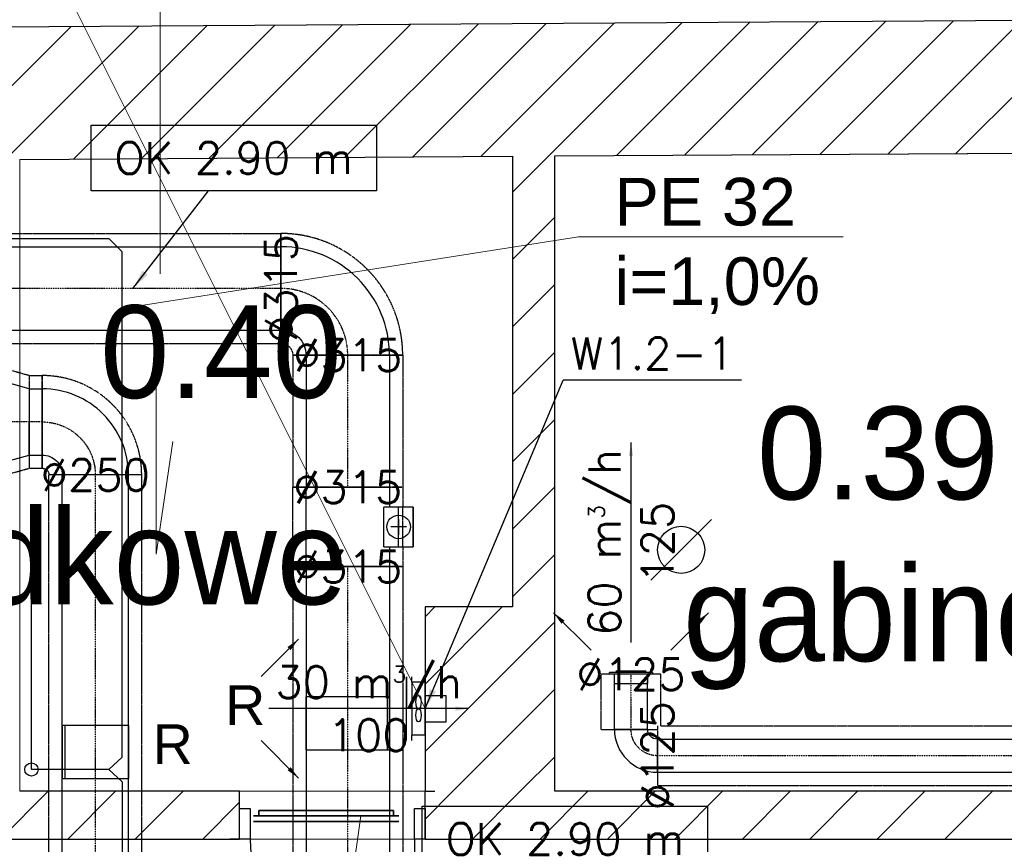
# Model space of a CAD drawing. Header units: millimetres. Extents: x -40063 to 512011, y 350190 to 687060.
# Tile 159 of 256: x 148732 to 152448, y 613648 to 616760. Entities that reach past the tile are written whole.
import ezdxf

# ---------------------------------------------------------------- set-up
doc = ezdxf.new("R2010")
doc.units = ezdxf.units.MM
doc.linetypes.add('DASHDOT', pattern=[1, 0.5, -0.25, 0, -0.25])
doc.linetypes.add('DASHED', pattern=[0.75, 0.5, -0.25])
doc.layers.get('0').update_dxf_attribs({"color": 8})
for name, color, linetype, lineweight in [('_IS_WM_OPIS', 7, 'Continuous', 9), ('FLUID-BILANSE', 150, 'Continuous', 18), ('FLUID-KK', 3, 'Continuous', 35), ('J_skropliny', 24, 'Continuous', 30)]:
    doc.layers.add(name, color=color, linetype=linetype, lineweight=lineweight)
for name, color, linetype in [('Elementy Modelu - Strefy', 8, 'Continuous'), ('FLUID-N1', 7, 'Continuous'), ('FLUID-N1-120-ARRGR', 7, 'Continuous'), ('FLUID-N1-120-DIM', 7, 'Continuous'), ('FLUID-N1-120-INF', 7, 'Continuous'), ('FLUID-N1-INS', 7, 'Continuous'), ('FLUID-N1-SYM', 7, 'Continuous'), ('FLUID-W1', 7, 'Continuous'), ('FLUID-W1-120-DIM', 7, 'Continuous'), ('FLUID-W1-INS', 7, 'Continuous'), ('FLUID-W1-SYM', 7, 'Continuous'), ('FLUID-W1.2', 7, 'Continuous'), ('FLUID-W1.2-120-ARRGR', 7, 'Continuous'), ('FLUID-W1.2-120-NUM', 7, 'Continuous'), ('IS_opisy', 7, 'Continuous'), ('IS_urządzenia', 7, 'Continuous'), ('J_opis pomieszczeń', 8, 'Continuous'), ('Konstrukcja - Ściany zew', 8, 'Continuous'), ('X_ref', 8, 'Continuous')]:
    doc.layers.add(name, color=color, linetype=linetype)
doc.styles.add('ARIAL', font='Arial', dxfattribs={"height": 1})
doc.styles.add('FDBES', font='simplex.shx')
doc.styles.add('GENERATED_STYLE_2', font='txt')
doc.styles.get("Standard").update_dxf_attribs({"font": 'arial.ttf'})
doc.dimstyles.new('FDBES', dxfattribs={"dimscale": 50, "dimtxt": 4, "dimasz": 2.5, "dimexe": 0.8, "dimexo": 2, "dimgap": 1, "dimtad": 1, "dimdsep": 46, "dimtxsty": 'FDBES', "dimcen": 2.5, "dimclrd": 4, "dimclre": 5, "dimadec": 0, "dimazin": 0, "dimtfac": 1, "dimtmove": 0, "dimatfit": 3, "dimfxl": 1, "dimarcsym": 0})

# ---------------------------------------------------------------- blocks, each defined once
blk = doc.blocks.new('*U3010')
at = {"color": 0, "linetype": 'ByBlock', "lineweight": -2}
for p, q in [((270, 0, 20), (-270, 0, 20)), ((250, 0), (-250, 0)), ((250, 0, -20), (-250, 0, -20)), ((250, 0, -20), (250, 0)), ((270, 0), (250, 0)), ((-250, 0), (-270, 0)), ((-250, 0, -20), (-250, 0))]:
    blk.add_line(p, q, dxfattribs=at)
at = {"linetype": 'Continuous', "lineweight": -3}
for p, q in [((270, 0, 20), (-270, 0, 20)), ((-270, 0, 20), (270, 0, 20))]:
    blk.add_line(p, q, dxfattribs=at)
blk = doc.blocks.new('A$C641D9A09')
at = {"layer": 'IS_urządzenia', "color": 7}
blk.add_line((0, 0), (228.9, 228.9), dxfattribs=at)
blk.add_circle((114.4, 114.4), 88.9, dxfattribs=at)
blk = doc.blocks.new('A$C652FA4B4')
blk.add_blockref('A$C641D9A09', (0, 0))
blk = doc.blocks.new('*U14682')
at = {"color": 1, "linetype": 'Continuous', "lineweight": -2}
for p, q in [((-1046, 125), (-1046, 0)), ((1046, 0), (1046, 125)), ((-1046, 0), (-1046, -125)), ((1046, -125), (1046, 0))]:
    blk.add_line(p, q, dxfattribs=at)
at = {"color": 0, "linetype": 'ByBlock', "lineweight": -2}
for p, q in [((1046, 125), (-1046, 125)), ((1046, -125), (-1046, -125))]:
    blk.add_line(p, q, dxfattribs=at)
at = {"layer": 'FLUID-W1-INS', "color": 1, "linetype": 'DASHED', "lineweight": -3}
for p, q in [((-1046, 175), (-1046, 125)), ((1046, 175), (-1046, 175)), ((1046, 125), (1046, 175)), ((-1046, -125), (-1046, -175)), ((1046, -175), (1046, -125)), ((1046, -175), (-1046, -175))]:
    blk.add_line(p, q, dxfattribs=at)
at = {"layer": 'FLUID-W1-SYM', "color": 1, "linetype": 'DASHDOT', "lineweight": -3}
for p, q in [((-1046, 0), (1046, 0)), ((-1046, 0), (-1046, 0)), ((1046, 0), (1046, 0))]:
    blk.add_line(p, q, dxfattribs=at)
blk = doc.blocks.new('*U14565')
at = {"color": 1, "linetype": 'Continuous', "lineweight": -2}
for p, q in [((162.5, 162.5), (162.5, 160.1)), ((162.5, -85.1), (162.5, -87.5))]:
    blk.add_line(p, q, dxfattribs=at)
at = {"color": 0, "linetype": 'ByBlock', "lineweight": -2}
blk.add_ellipse((162.5, -162.5), major_axis=(0, 325), ratio=1, start_param=0, end_param=1.570797, dxfattribs=at)
at = {"color": 0, "linetype": 'ByBlock', "lineweight": -2, "extrusion": (0, 0, -1)}
blk.add_ellipse((162.5, -162.5), major_axis=(-75, 0), ratio=1, start_param=0, end_param=1.570799, dxfattribs=at)
at = {"layer": 'FLUID-W1-INS', "color": 1, "linetype": 'DASHED', "lineweight": -3}
for p, q in [((162.5, 212.5), (162.5, 162.5)), ((162.5, 160.1), (162.5, -85.1)), ((162.5, -87.5), (162.5, -137.5)), ((-212.5, -162.5), (137.5, -162.5))]:
    blk.add_line(p, q, dxfattribs=at)
blk.add_ellipse((162.5, -162.5), major_axis=(0, 375), ratio=1, start_param=0, end_param=1.570797, dxfattribs=at)
at = {"layer": 'FLUID-W1-INS', "color": 1, "linetype": 'DASHED', "lineweight": -3, "extrusion": (0, 0, -1)}
blk.add_ellipse((162.5, -162.5), major_axis=(-25, 0), ratio=1, start_param=0, end_param=1.570806, dxfattribs=at)
at = {"layer": 'FLUID-W1-SYM', "color": 1, "linetype": 'DASHDOT', "lineweight": -3, "extrusion": (0, 0, -1)}
blk.add_ellipse((162.5, -162.5), major_axis=(-200, 0), ratio=1, start_param=0, end_param=1.570796, dxfattribs=at)
blk = doc.blocks.new('*U14681')
at = {"color": 1, "linetype": 'Continuous', "lineweight": -2}
for p, q in [((-25, 0), (-25, 125)), ((25, 125), (25, 0)), ((-25, -125), (-25, 0)), ((25, 0), (25, -125))]:
    blk.add_line(p, q, dxfattribs=at)
at = {"color": 0, "linetype": 'ByBlock', "lineweight": -2}
for p, q in [((25, 125), (-25, 125)), ((25, -125), (-25, -125))]:
    blk.add_line(p, q, dxfattribs=at)
at = {"layer": 'FLUID-W1-INS', "color": 1, "linetype": 'DASHED', "lineweight": -3}
for p, q in [((-25, 125), (-25, 175)), ((25, 175), (-25, 175)), ((25, 175), (25, 125)), ((-25, -175), (-25, -125)), ((25, -125), (25, -175)), ((25, -175), (-25, -175))]:
    blk.add_line(p, q, dxfattribs=at)
at = {"layer": 'FLUID-W1-SYM', "color": 1, "linetype": 'DASHDOT', "lineweight": -3}
blk.add_line((-25, 0), (25, 0), dxfattribs=at)
blk = doc.blocks.new('*U14638')
at = {"color": 5, "linetype": 'Continuous', "lineweight": -2}
for p, q in [((-559, 0), (-559, 157.5)), ((559, 157.5), (559, 0)), ((-559, -157.5), (-559, 0)), ((559, 0), (559, -157.5))]:
    blk.add_line(p, q, dxfattribs=at)
at = {"color": 0, "linetype": 'ByBlock', "lineweight": -2}
for p, q in [((559, 157.5), (-559, 157.5)), ((559, -157.5), (-559, -157.5))]:
    blk.add_line(p, q, dxfattribs=at)
at = {"layer": 'FLUID-N1-INS', "color": 5, "linetype": 'DASHED', "lineweight": -3}
for p, q in [((-559, 157.5), (-559, 207.5)), ((559, 207.5), (-559, 207.5)), ((559, 207.5), (559, 157.5)), ((-559, -207.5), (-559, -157.5)), ((559, -157.5), (559, -207.5)), ((559, -207.5), (-559, -207.5))]:
    blk.add_line(p, q, dxfattribs=at)
at = {"layer": 'FLUID-N1-SYM', "color": 5, "linetype": 'DASHDOT', "lineweight": -3}
blk.add_line((-559, 0), (559, 0), dxfattribs=at)
blk = doc.blocks.new('*U14679')
at = {"color": 0, "linetype": 'ByBlock', "lineweight": -2, "extrusion": (1.22465e-16, 1.15645e-23, -1)}
blk.add_ellipse((204.75, -204.75), major_axis=(-409.5, 0), ratio=1, start_param=0, end_param=1.5707967, dxfattribs=at)
at = {"color": 0, "linetype": 'ByBlock', "lineweight": -2}
blk.add_ellipse((204.75, -204.75), major_axis=(0, 94.5), ratio=1, start_param=0, end_param=1.5707979, dxfattribs=at)
at = {"layer": 'FLUID-N1-INS', "color": 5, "linetype": 'DASHED', "lineweight": -3}
for p, q in [((204.75, -160.25), (204.75, 254.75)), ((160.25, -204.75), (-254.75, -204.75))]:
    blk.add_line(p, q, dxfattribs=at)
at = {"layer": 'FLUID-N1-INS', "color": 5, "linetype": 'DASHED', "lineweight": -3, "extrusion": (1.22465e-16, 1.03061e-23, -1)}
blk.add_ellipse((204.75, -204.75), major_axis=(-459.5, 0), ratio=1, start_param=0, end_param=1.5707966, dxfattribs=at)
at = {"layer": 'FLUID-N1-INS', "color": 5, "linetype": 'DASHED', "lineweight": -3}
blk.add_ellipse((204.75, -204.75), major_axis=(0, 44.5), ratio=1, start_param=0, end_param=1.5707996, dxfattribs=at)
at = {"layer": 'FLUID-N1-SYM', "color": 5, "linetype": 'DASHDOT', "lineweight": -3, "extrusion": (1.22465e-16, 0, -1)}
blk.add_ellipse((204.75, -204.75), major_axis=(-252, 0), ratio=1, start_param=0, end_param=1.5690563, dxfattribs=at)
at = {"layer": 'FLUID-N1-SYM', "color": 5, "linetype": 'DASHDOT', "lineweight": -3, "extrusion": (3.70794e-22, -2.13094e-19, -1)}
blk.add_ellipse((204.75, -204.75), major_axis=(-0.44, 252), ratio=1, start_param=0, end_param=0.00174, dxfattribs=at)
blk = doc.blocks.new('*U14577')
at = {"color": 5, "linetype": 'Continuous', "lineweight": -2}
for p, q in [((-249, 157.5), (-249, 0)), ((249, 0), (249, 157.5)), ((-249, 0), (-249, -157.5)), ((249, -157.5), (249, 0))]:
    blk.add_line(p, q, dxfattribs=at)
at = {"color": 0, "linetype": 'ByBlock', "lineweight": -2}
for p, q in [((249, 157.5), (-249, 157.5)), ((249, -157.5), (-249, -157.5))]:
    blk.add_line(p, q, dxfattribs=at)
at = {"layer": 'FLUID-N1-INS', "color": 5, "linetype": 'DASHED', "lineweight": -3}
for p, q in [((-249, 207.5), (-249, 157.5)), ((249, 207.5), (-249, 207.5)), ((249, 157.5), (249, 207.5)), ((-249, -157.5), (-249, -207.5)), ((249, -207.5), (249, -157.5)), ((249, -207.5), (-249, -207.5))]:
    blk.add_line(p, q, dxfattribs=at)
at = {"layer": 'FLUID-N1-SYM', "color": 5, "linetype": 'DASHDOT', "lineweight": -3}
blk.add_line((-249, 0), (249, 0), dxfattribs=at)
blk = doc.blocks.new('*U14601')
at = {"color": 0, "linetype": 'ByBlock', "lineweight": -2}
for p, q in [((-75, 247.5), (-75, 136.3)), ((-75, 247.5), (-75, 247.5)), ((75, 247.5), (-75, 247.5)), ((-75, 247.5), (75, 247.5)), ((75, 247.5), (75, 247.5)), ((75, 145.4), (75, 247.5)), ((-150, 157.5), (-75, 157.5)), ((75, 157.5), (150, 157.5)), ((75, 136.3), (-75, 136.3)), ((75, 136.3), (75, 145.4)), ((150, -157.5), (-150, -157.5))]:
    blk.add_line(p, q, dxfattribs=at)
at = {"color": 5, "linetype": 'Continuous', "lineweight": -3}
for p, q in [((-29.7, 191.9), (29.7, 191.9)), ((0, 221.5), (0, 162.2))]:
    blk.add_line(p, q, dxfattribs=at)
at = {"color": 5, "linetype": 'Continuous', "lineweight": -2}
for p, q in [((-150, 157.2), (-150, 0)), ((150, 0), (150, 157.2)), ((-150, 0), (-150, -157.2)), ((150, -157.2), (150, 0))]:
    blk.add_line(p, q, dxfattribs=at)
at = {"color": 5, "linetype": 'Continuous', "lineweight": -3}
blk.add_ellipse((0, 191.9), major_axis=(0, 44.5), ratio=1, dxfattribs=at)
at = {"layer": 'FLUID-N1-INS', "color": 5, "linetype": 'DASHED', "lineweight": -3}
for p, q in [((-150, 207.5), (-150, 157.2)), ((-150, 207.5), (-75, 207.5)), ((75, 207.5), (-75, 207.5)), ((-75, 207.5), (-75, 191.9)), ((75, 191.9), (-75, 191.9)), ((75, 207.5), (150, 207.5)), ((75, 191.9), (75, 207.5)), ((150, 157.2), (150, 207.5)), ((-150, -157.2), (-150, -207.5)), ((150, -207.5), (150, -157.2)), ((150, -207.5), (-150, -207.5))]:
    blk.add_line(p, q, dxfattribs=at)
blk = doc.blocks.new('*U14561')
at = {"color": 5, "linetype": 'Continuous', "lineweight": -2}
for p, q in [((-591, 157.5), (-591, 0)), ((591, 0), (591, 157.5)), ((-591, 0), (-591, -157.5)), ((591, -157.5), (591, 0))]:
    blk.add_line(p, q, dxfattribs=at)
at = {"color": 0, "linetype": 'ByBlock', "lineweight": -2}
for p, q in [((591, 157.5), (-591, 157.5)), ((591, -157.5), (-591, -157.5))]:
    blk.add_line(p, q, dxfattribs=at)
at = {"layer": 'FLUID-N1-INS', "color": 5, "linetype": 'DASHED', "lineweight": -3}
for p, q in [((-591, 207.5), (-591, 157.5)), ((591, 207.5), (-591, 207.5)), ((591, 157.5), (591, 207.5)), ((-591, -157.5), (-591, -207.5)), ((591, -207.5), (591, -157.5)), ((591, -207.5), (-591, -207.5))]:
    blk.add_line(p, q, dxfattribs=at)
at = {"layer": 'FLUID-N1-SYM', "color": 5, "linetype": 'DASHDOT', "lineweight": -3}
blk.add_line((-591, 0), (591, 0), dxfattribs=at)
blk = doc.blocks.new('*U14673')
at = {"color": 0, "linetype": 'ByBlock', "lineweight": -2}
for p, q in [((-58.5, 125), (58.5, 157.5)), ((58.5, -157.5), (-58.5, -125))]:
    blk.add_line(p, q, dxfattribs=at)
at = {"color": 1, "linetype": 'Continuous', "lineweight": -2}
for p, q in [((58.5, 157.5), (58.5, 0)), ((58.5, 0), (58.5, -157.5))]:
    blk.add_line(p, q, dxfattribs=at)
at = {"color": 1, "linetype": 'Continuous', "lineweight": -3}
blk.add_line((-58.5, -125), (-58.5, 0), dxfattribs=at)
at = {"layer": 'FLUID-W1-INS', "color": 1, "linetype": 'DASHED', "lineweight": -3}
for p, q in [((-58.5, 175), (58.5, 207.5)), ((58.5, 207.5), (58.5, 157.5)), ((58.5, -207.5), (-58.5, -175)), ((58.5, -157.5), (58.5, -207.5))]:
    blk.add_line(p, q, dxfattribs=at)
at = {"layer": 'FLUID-W1-SYM', "color": 1, "linetype": 'DASHDOT', "lineweight": -3}
blk.add_line((-58.5, 0), (58.5, 0), dxfattribs=at)
blk = doc.blocks.new('*U14445')
at = {"color": 0, "linetype": 'ByBlock', "lineweight": -2}
for p, q in [((-81, 0, 7), (-81, 0, 0)), ((-81, 0, 7), (81, 0, 7)), ((-62.5, 0, 0), (-62.5, 0, -35)), ((62.5, 0, -35), (-62.5, 0, -35)), ((-57.5, 0, 12), (57.5, 0, 12)), ((-56.3, 0, 12), (-57.5, 0, 12)), ((-55.1, 0, 11.9), (-56.3, 0, 12)), ((-53.9, 0, 11.7), (-55.1, 0, 11.9)), ((-52.7, 0, 11.4), (-53.9, 0, 11.7)), ((-51.6, 0, 11), (-52.7, 0, 11.4)), ((-50.4, 0, 10.5), (-51.6, 0, 11)), ((-49.4, 0, 9.9), (-50.4, 0, 10.5)), ((-48.5, 0, 9.2), (-49.4, 0, 9.9)), ((-47.8, 0, 8.2), (-48.5, 0, 9.2)), ((-47.5, 0, 7), (-47.8, 0, 8.2)), ((47.8, 0, 8.2), (47.5, 0, 7)), ((48.5, 0, 9.2), (47.8, 0, 8.2)), ((49.4, 0, 9.9), (48.5, 0, 9.2)), ((50.4, 0, 10.5), (49.4, 0, 9.9)), ((51.6, 0, 11), (50.4, 0, 10.5)), ((52.7, 0, 11.4), (51.6, 0, 11)), ((53.9, 0, 11.7), (52.7, 0, 11.4)), ((55.1, 0, 11.9), (53.9, 0, 11.7)), ((56.3, 0, 12), (55.1, 0, 11.9)), ((57.5, 0, 12), (56.3, 0, 12)), ((62.5, 0, -35), (62.5, 0, 0)), ((81, 0, 0), (81, 0, 7))]:
    blk.add_line(p, q, dxfattribs=at)
blk = doc.blocks.new('*U14670')
at = {"color": 5, "linetype": 'Continuous', "lineweight": -2}
for p, q in [((-104, 62.5), (-104, 0)), ((104, 0), (104, 62.5)), ((-104, 0), (-104, -62.5)), ((104, -62.5), (104, 0))]:
    blk.add_line(p, q, dxfattribs=at)
at = {"color": 0, "linetype": 'ByBlock', "lineweight": -2}
for p, q in [((104, 62.5), (-104, 62.5)), ((104, -62.5), (-104, -62.5))]:
    blk.add_line(p, q, dxfattribs=at)
at = {"layer": 'FLUID-N1-INS', "color": 5, "linetype": 'DASHED', "lineweight": -3}
for p, q in [((-104, 112.5), (-104, 62.5)), ((91, 112.5), (-104, 112.5)), ((104, 62.5), (104, 100.1)), ((-104, -62.5), (-104, -112.5)), ((104, -112.5), (104, -62.5)), ((104, -112.5), (-104, -112.5))]:
    blk.add_line(p, q, dxfattribs=at)
at = {"layer": 'FLUID-N1-SYM', "color": 5, "linetype": 'DASHDOT', "lineweight": -3}
blk.add_line((-104, 0), (104, 0), dxfattribs=at)
blk = doc.blocks.new('*U14611')
at = {"color": 5, "linetype": 'Continuous', "lineweight": -2}
for p, q in [((81.2, 81.2), (81.2, 80)), ((81.2, 80), (81.2, -42.5)), ((81.2, -42.5), (81.2, -43.8)), ((-81.2, -81.2), (-80, -81.2)), ((-80, -81.2), (42.5, -81.2)), ((42.5, -81.2), (43.8, -81.2))]:
    blk.add_line(p, q, dxfattribs=at)
at = {"color": 0, "linetype": 'ByBlock', "lineweight": -2}
blk.add_ellipse((81.2, -81.2), major_axis=(0, 162.5), ratio=1, start_param=0, end_param=1.570795, dxfattribs=at)
at = {"color": 0, "linetype": 'ByBlock', "lineweight": -2, "extrusion": (0, 0, -1)}
blk.add_ellipse((81.2, -81.2), major_axis=(-37.5, 0), ratio=1, start_param=0, end_param=1.57079, dxfattribs=at)
at = {"layer": 'FLUID-N1-SYM', "color": 5, "linetype": 'DASHDOT', "lineweight": -3, "extrusion": (0, 0, -1)}
for major_axis, end_param in [((-100, 0), 1.565796), ((-0.5, 100), 0.005)]:
    blk.add_ellipse((81.2, -81.2), major_axis=major_axis, ratio=1, start_param=0, end_param=end_param, dxfattribs=at)
blk = doc.blocks.new('*U14664')
at = {"color": 5, "linetype": 'Continuous', "lineweight": -2}
for p, q in [((-765.5, 0), (-765.5, 62.5)), ((765.5, 62.5), (765.5, 0)), ((-765.5, -62.5), (-765.5, 0)), ((765.5, 0), (765.5, -62.5))]:
    blk.add_line(p, q, dxfattribs=at)
at = {"color": 0, "linetype": 'ByBlock', "lineweight": -2}
for p, q in [((765.5, 62.5), (-765.5, 62.5)), ((765.5, -62.5), (-765.5, -62.5))]:
    blk.add_line(p, q, dxfattribs=at)
at = {"layer": 'FLUID-N1-INS', "color": 5, "linetype": 'DASHED', "lineweight": -3}
for p, q in [((-765.5, 62.5), (-765.5, 112.5)), ((753.1, 112.5), (-765.5, 112.5)), ((765.5, 112.5), (765.5, 62.5)), ((-765.5, -112.5), (-765.5, -62.5)), ((765.5, -62.5), (765.5, -112.5)), ((765.5, -112.5), (-765.5, -112.5))]:
    blk.add_line(p, q, dxfattribs=at)
at = {"layer": 'FLUID-N1-SYM', "color": 5, "linetype": 'DASHDOT', "lineweight": -3}
blk.add_line((-765.5, 0), (765.5, 0), dxfattribs=at)
blk = doc.blocks.new('*U11029')
at = {"color": 0, "linetype": 'ByBlock', "lineweight": -2}
for p, q in [((50, 120), (50, 100)), ((70, 120), (70, -120)), ((0, 100), (50, 100)), ((0, 100), (0, -100)), ((50, -100), (50, 100)), ((0, 50), (-80, 50)), ((0, -50), (-80, -50)), ((0, -100), (50, -100)), ((50, -100), (50, -120))]:
    blk.add_line(p, q, dxfattribs=at)
at = {"color": 30, "linetype": 'Continuous', "lineweight": -3}
for p in [(70, 120), (70, -120)]:
    blk.add_line(p, (70, 0), dxfattribs=at)
at = {"color": 30, "linetype": 'Continuous', "lineweight": -2}
for p, q in [((-80, 50), (-80, 0)), ((-80, 0), (-80, -49.8)), ((-80, -49.8), (-80, -50))]:
    blk.add_line(p, q, dxfattribs=at)
at = {"color": 30, "linetype": 'Continuous', "lineweight": -3}
for centre in [(25, 25), (25, -25)]:
    blk.add_ellipse(centre, major_axis=(0, 25), ratio=0.4, dxfattribs=at)
blk = doc.blocks.new('fdgdfg')
at = {"layer": 'Elementy Modelu - Strefy', "linetype": 'Continuous', "lineweight": 0}
for p, q in [((-192930.3, 459858.1), (-189500.3, 459879.7)), ((-193090.3, 459857.1), (-194950.3, 459845.3)), ((-194950.3, 459845.3), (-194950.3, 457459.9)), ((-193090.3, 458155.7), (-193090.3, 459857.1)), ((-192930.3, 459840.3), (-192930.3, 459858.1)), ((-192930.3, 457459.9), (-192930.3, 459840.3)), ((-193420.3, 457459.9), (-193420.3, 458155.7)), ((-193420.3, 458155.7), (-193090.3, 458155.7)), ((-194950.3, 457459.9), (-194120.3, 457459.9)), ((-194120.3, 457459.9), (-193420.3, 457459.9)), ((-189500.3, 457459.9), (-192930.3, 457459.9)), ((-189340.3, 457279.9), (-195110.3, 457279.9))]:
    blk.add_line(p, q, dxfattribs=at)
at = {"layer": 'Konstrukcja - Ściany zew', "linetype": 'Continuous'}
for p, q in [((-190573.3, 460373), (-198420.3, 460323.4)), ((-195003.5, 459845), (-194500.3, 460348.2)), ((-194747.3, 459846.6), (-194244.1, 460349.8)), ((-194491.1, 459848.2), (-193988, 460351.4)), ((-194235, 459849.8), (-193731.8, 460353)), ((-193978.8, 459851.4), (-193475.6, 460354.6)), ((-193722.6, 459853.1), (-193219.4, 460356.3)), ((-193466.4, 459854.7), (-192963.2, 460357.9)), ((-193210.3, 459856.3), (-192707.1, 460359.5)), ((-192954.1, 459857.9), (-192450.9, 460361.1)), ((-192697.9, 459859.5), (-192194.7, 460362.7)), ((-192441.7, 459861.2), (-191938.5, 460364.3)), ((-192185.6, 459862.8), (-191682.4, 460366)), ((-191929.4, 459864.4), (-191426.2, 460367.6)), ((-191673.2, 459866), (-191170, 460369.2)), ((-191417, 459867.6), (-190913.8, 460370.8)), ((-195259.7, 459843.4), (-194756.5, 460346.5)), ((-192930.3, 459858.1), (-190570.2, 459873)), ((-194950.3, 459845.3), (-193090.3, 459857.1)), ((-193090.3, 459721.7), (-192954.1, 459857.9)), ((-193090.3, 459857.1), (-193090.3, 458155.7)), ((-192930.3, 458155.7), (-192930.3, 459858.1)), ((-193090.3, 459467.2), (-192930.3, 459627.2)), ((-193090.3, 459212.6), (-192930.3, 459372.6)), ((-193090.3, 458958.1), (-192930.3, 459118.1)), ((-193090.3, 458703.5), (-192930.3, 458863.5)), ((-193090.3, 458449), (-192930.3, 458609)), ((-193090.3, 458194.4), (-192930.3, 458354.4)), ((-193420.3, 458119), (-193383.5, 458155.7)), ((-193420.3, 457864.4), (-193128.9, 458155.7)), ((-193090.3, 458155.7), (-193420.3, 458155.7)), ((-193420.3, 458155.7), (-193420.3, 457459.9)), ((-192930.3, 457459.9), (-192930.3, 458155.7)), ((-193420.3, 457609.8), (-192930.3, 458099.8)), ((-193315.7, 457459.9), (-192930.3, 457845.3)), ((-193061.1, 457459.9), (-192930.3, 457590.7)), ((-195023, 457279.9), (-194843, 457459.9)), ((-194120.3, 457459.9), (-194950.3, 457459.9)), ((-194768.5, 457279.9), (-194588.5, 457459.9)), ((-194513.9, 457279.9), (-194333.9, 457459.9)), ((-194120.3, 457459.9), (-194157.3, 457459.9)), ((-194120.3, 457459.9), (-194157.3, 457459.9)), ((-194120.3, 457394.9), (-194120.3, 457459.9)), ((-194120.3, 457394.9), (-194120.3, 457459.9)), ((-193420.3, 457355.3), (-193315.7, 457459.9)), ((-193420.3, 457459.9), (-193383.3, 457459.9)), ((-193420.3, 457394.9), (-193420.3, 457459.9)), ((-193420.3, 457394.9), (-193420.3, 457459.9)), ((-193420.3, 457459.9), (-193383.3, 457459.9)), ((-193241.1, 457279.9), (-193061.1, 457459.9)), ((-192986.5, 457279.9), (-192806.5, 457459.9)), ((-189500.3, 457459.9), (-192930.3, 457459.9)), ((-192732, 457279.9), (-192552, 457459.9)), ((-192477.4, 457279.9), (-192297.4, 457459.9)), ((-192222.9, 457279.9), (-192042.9, 457459.9)), ((-191968.3, 457279.9), (-191788.3, 457459.9)), ((-191713.8, 457279.9), (-191533.8, 457459.9)), ((-191459.2, 457279.9), (-191279.2, 457459.9)), ((-194259.3, 457279.9), (-194120.3, 457419)), ((-194120.3, 457279.9), (-194120.3, 457394.9)), ((-194120.3, 457394.9), (-194080.3, 457394.9)), ((-194120.3, 457279.9), (-194120.3, 457394.9)), ((-194120.3, 457279.9), (-194120.3, 457394.9)), ((-194080.3, 457394.9), (-194080.3, 457279.9)), ((-193460.3, 457279.9), (-193460.3, 457394.9)), ((-193460.3, 457394.9), (-193420.3, 457394.9)), ((-193420.3, 457279.9), (-193420.3, 457394.9)), ((-193420.3, 457394.9), (-193420.3, 457279.9)), ((-193420.3, 457279.9), (-193420.3, 457394.9)), ((-195110.3, 457279.9), (-194120.3, 457279.9)), ((-194120.3, 457279.9), (-194157.3, 457279.9)), ((-194120.3, 457279.9), (-194157.3, 457279.9)), ((-194080.3, 457279.9), (-194120.3, 457279.9)), ((-193420.3, 457279.9), (-193460.3, 457279.9)), ((-193460.3, 457279.9), (-193460.3, 456659.9)), ((-193420.3, 457279.9), (-193383.3, 457279.9)), ((-193420.3, 457279.9), (-189340.3, 457279.9)), ((-193420.3, 457279.9), (-193383.3, 457279.9))]:
    blk.add_line(p, q, dxfattribs=at)
blk.add_arc((-193460.3, 457279.9), 620, 180, 270, dxfattribs=at)
at = {"layer": 'Elementy Modelu - Strefy', "lineweight": 13, "style": 'GENERATED_STYLE_2'}
for s, p in [('0.40', (-194646.3, 458944.4)), ('0.39', (-192167.2, 458561.8))]:
    blk.add_text(s, height=350, dxfattribs=at).set_placement(p)
at = {"layer": 'J_opis pomieszczeń', "linetype": 'Continuous', "style": 'GENERATED_STYLE_2'}
for s, p in [('porządkowe', (-196308.4, 458165.6)), ('gabinet', (-192446.8, 457951.2))]:
    blk.add_text(s, height=359.99, dxfattribs=at).set_placement(p)
blk = doc.blocks.new('*U14987')
at = {"color": 0, "linetype": 'ByBlock', "lineweight": -2}
for p, q in [((-100, 157.5), (-100, 149.4)), ((100, 157.5), (-100, 157.5)), ((-100, 157.5), (0, 157.5)), ((100, 149.4), (-100, 149.4)), ((-100, 149.4), (-100, -157.5)), ((100, 157.5), (0, 157.5)), ((0, 157.5), (0, 157.5)), ((100, 149.4), (100, 157.5)), ((100, -157.3), (100, 149.4)), ((100, -157.5), (-100, -157.5)), ((100, -157.5), (100, -157.3))]:
    blk.add_line(p, q, dxfattribs=at)
blk = doc.blocks.new('*U14988')
at = {"color": 0, "linetype": 'ByBlock', "lineweight": -2}
for p, q in [((-100, 125), (-100, 114.6)), ((100, 125), (-100, 125)), ((-100, 125), (0, 125)), ((100, 114.6), (-100, 114.6)), ((-100, 114.6), (-100, -124.9)), ((100, 125), (0, 125)), ((0, 125), (0, 125)), ((100, 114.6), (100, 125)), ((100, -125), (100, 114.6)), ((-100, -124.9), (-100, -125)), ((100, -125), (-100, -125))]:
    blk.add_line(p, q, dxfattribs=at)
blk = doc.blocks.new('*U6396')
at = {"color": 7, "insert": (0, 377.1), "char_height": 120, "attachment_point": 5, "rotation": 90, "style": 'FDBES'}
blk.add_mtext('60 m{\\A2;\\H0.5x;3}/h\\P125', dxfattribs=at)
at = {"color": 7}
blk.add_leader([(0, 754.3), (0, 0)], dimstyle='FDBES', override={"dimscale": 20, "dimclrd": 7}, dxfattribs=at)
blk = doc.blocks.new('*U6397')
at = {"color": 7}
blk.add_leader([(-141.4, 141.4), (0, 0)], dimstyle='FDBES', override={"dimscale": 20, "dimclrd": 7}, dxfattribs=at)
blk = doc.blocks.new('*U6398')
at = {"color": 7}
blk.add_leader([(141.4, 141.4), (0, 0)], dimstyle='FDBES', override={"dimscale": 20, "dimclrd": 7}, dxfattribs=at)
blk = doc.blocks.new('*U11012')
at = {"color": 7, "insert": (-377.1, 0), "char_height": 120, "attachment_point": 5, "rotation": 180, "style": 'FDBES'}
blk.add_mtext('30 m{\\A2;\\H0.5x;3}/h\\P100', dxfattribs=at)
at = {"color": 7}
blk.add_leader([(-754.3, 0), (0, 0)], dimstyle='FDBES', override={"dimscale": 20, "dimclrd": 7}, dxfattribs=at)
blk = doc.blocks.new('*U11013')
at = {"color": 7}
blk.add_leader([(-141.4, -141.4), (0, 0)], dimstyle='FDBES', override={"dimscale": 20, "dimclrd": 7}, dxfattribs=at)
blk = doc.blocks.new('*U11014')
at = {"color": 7}
blk.add_leader([(-141.4, 141.4), (0, 0)], dimstyle='FDBES', override={"dimscale": 20, "dimclrd": 7}, dxfattribs=at)
blk = doc.blocks.new('*U14359')
at = {"color": 7, "lineweight": -2}
blk.add_lwpolyline([(-158, 616.3), (918.6, 616.3), (918.6, 368.3), (-158, 368.3)], close=True, dxfattribs=at)
at = {"color": 7, "insert": (380.3, 492.3), "char_height": 120, "attachment_point": 5, "line_spacing_factor": 1.1, "style": 'FDBES'}
blk.add_mtext('OK 2.90 m', dxfattribs=at)
at = {"color": 7}
blk.add_leader([(0, 0), (284.5, 368.3)], dimstyle='FDBES', override={"dimscale": 30, "dimclrd": 7, "dimclre": 7}, dxfattribs=at)
blk = doc.blocks.new('*U14360')
at = {"color": 7, "lineweight": -2}
blk.add_lwpolyline([(-352.2, 530.1), (724.4, 530.1), (724.4, 282.1), (-352.2, 282.1)], close=True, dxfattribs=at)
at = {"color": 7, "insert": (186.1, 406.1), "char_height": 120, "attachment_point": 5, "line_spacing_factor": 1.1, "style": 'FDBES'}
blk.add_mtext('OK 2.90 m', dxfattribs=at)
at = {"color": 7}
blk.add_leader([(0, 0), (129.3, 282.1)], dimstyle='FDBES', override={"dimscale": 30, "dimclrd": 7, "dimclre": 7}, dxfattribs=at)
blk = doc.blocks.new('*U16551')
at = {"color": 7}
blk.add_line((1194.2, 1240.3), (521.1, 1240.3), dxfattribs=at)
at = {"color": 7, "insert": (857.7, 1240.3), "char_height": 120, "attachment_point": 5, "style": 'FDBES'}
blk.add_mtext('W1.2-1\\P ', dxfattribs=at)
at = {"color": 7}
blk.add_leader([(0, 0), (521.1, 1240.3)], dimstyle='FDBES', override={"dimscale": 30, "dimclrd": 7, "dimclre": 7}, dxfattribs=at)

msp = doc.modelspace()

# ---------------------------------------------------------------- linework, layer by layer
at = {"layer": '_IS_WM_OPIS', "color": 7}
for points in [[(147093.32062, 620497.31706), (150262.3447, 614159.69791)], [(149607.88885, 610813.57661), (150019.84841, 613754.54442)]]:
    msp.add_lwpolyline(points, dxfattribs=at)
at = {"layer": 'FLUID-BILANSE'}
msp.add_line((149262.09281, 617345.15225), (149262.09281, 615801.01145), dxfattribs=at)
at = {"layer": 'FLUID-BILANSE', "color": 7}
for p, q in [((150840.88885, 615940), (149118.87437, 615669.96473, 2807.7705)), ((151840, 615940), (150840.88885, 615940))]:
    msp.add_line(p, q, dxfattribs=at)
at = {"layer": 'J_skropliny'}
for p, q in [((147886.3848, 615934.28851), (149068.87437, 615934.28851)), ((149118.87437, 615884.28851), (149068.87437, 615934.28851)), ((149118.87437, 613977.06856, 2201.06305), (149118.87437, 615884.28851, 2884.58078)), ((148776.54504, 613930, 2184.19442), (148776.54504, 614897.57211, 2184.19442)), ((149068.87437, 613930, 2184.19442), (149118.87437, 613977.06856, 2201.06305)), ((149068.87437, 613930, 2184.19442), (148776.54504, 613930, 2184.19442)), ((149068.87437, 613930, 2184.19442), (149068.87437, 613930, 2184.19442)), ((149118.87437, 613882.93144, 2167.32579), (149068.87437, 613930, 2184.19442)), ((149118.87437, 613882.93144, 2167.32579), (149118.87437, 612107.05248, 1530.87861))]:
    msp.add_line(p, q, dxfattribs=at)
at = {"layer": 'J_skropliny', "lineweight": 15}
for p, q in [((149247.69866, 615512.19468), (149247.69866, 614742.21282)), ((149247.69866, 614742.21282), (149309.72064, 615167.71637))]:
    msp.add_line(p, q, dxfattribs=at)
at = {"layer": 'J_skropliny'}
msp.add_circle((148776.54504, 613930, 2184.19442), 25, dxfattribs=at)

# ---------------------------------------------------------------- block references
at = {"layer": 'FLUID-KK', "linetype": 'Continuous', "extrusion": (-4.77612e-15, -1, 6.12323e-17), "xscale": 1.016, "yscale": 1.016, "zscale": 1.016, "rotation": 360}
msp.add_blockref('*U3010', (149888.6301, 0, -613754.54442), dxfattribs=at)
at = {"layer": 'FLUID-N1', "color": 5, "linetype": 'Continuous', "extrusion": (1.22465e-16, 0, -1)}
for name, p in [('*U14638', (-149159.8048, 615745.65138, -2902.5)), ('*U14664', (-151904.82705, 613981.97032, -2902.98265))]:
    msp.add_blockref(name, p, dxfattribs=at)
at = {"layer": 'FLUID-N1', "color": 5, "linetype": 'Continuous', "extrusion": (-1.22465e-16, 0, -1)}
msp.add_blockref('*U14679', (-149923.11631, 615698.40138, -2902.5), dxfattribs=at)
at = {"layer": 'FLUID-N1', "color": 5, "linetype": 'Continuous'}
for name, p, rotation in [('*U14577', (149970.36631, 615244.65138, 2902.5), 90), ('*U14601', (149970.36631, 614845.65138, 2902.5), 270), ('*U14561', (149970.36631, 614104.65138, 2902.5), 89.99999999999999), ('*U14670', (151039.26865, 614185.47031, 2903), 270), ('*U14987', (149970.36631, 614104.65138, 2902.5), 270), ('*U14611', (151058.01865, 614000.72031, 2903), 90)]:
    msp.add_blockref(name, p, dxfattribs=dict(at, rotation=rotation))
at = {"layer": 'FLUID-N1', "color": 5, "linetype": 'Continuous', "extrusion": (4.89859e-16, 1, 6.12323e-17), "rotation": 360}
msp.add_blockref('*U14445', (-151039.26865, 2903, 614289.47031), dxfattribs=at)
at = {"layer": 'FLUID-N1-120-ARRGR', "rotation": 360}
for name, p in [('*U6396', (151039.26865, 614409.47031, 2903)), ('*U6397', (150888.55797, 614380.18098, 2903)), ('*U6398', (151189.97933, 614380.18098, 2903))]:
    msp.add_blockref(name, p, dxfattribs=at)
at = {"layer": 'FLUID-N1-120-INF', "linetype": 'ByBlock'}
for name, p in [('*U14359', (149159.8048, 615745.65138, 2902.5)), ('*U14360', (150603.86631, 613261.35083, 2902.5))]:
    msp.add_blockref(name, p, dxfattribs=at)
at = {"layer": 'FLUID-W1', "color": 1, "linetype": 'Continuous', "extrusion": (-1.22465e-16, 0, -1)}
msp.add_blockref('*U14673', (-148709.24329, 615241.84137, -2902.59204), dxfattribs=at)
at = {"layer": 'FLUID-W1', "color": 1, "linetype": 'Continuous', "extrusion": (-1.22465e-16, 0, -1), "rotation": 360}
msp.add_blockref('*U14681', (-148792.74329, 615241.84137, -2903), dxfattribs=at)
at = {"layer": 'FLUID-W1', "color": 1, "linetype": 'Continuous'}
for name, p, rotation in [('*U14565', (148980.24329, 615204.34137, 2903), 270), ('*U14682', (149017.74329, 613995.86781, 2903), 270), ('*U14988', (149017.74329, 613995.86781, 2903), 89.99999999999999)]:
    msp.add_blockref(name, p, dxfattribs=dict(at, rotation=rotation))
at = {"layer": 'FLUID-W1.2', "color": 30, "linetype": 'Continuous', "rotation": 180}
msp.add_blockref('*U11029', (150262.3447, 614159.69791, 2550), dxfattribs=at)
at = {"layer": 'FLUID-W1.2-120-ARRGR', "rotation": 180}
for name, p in [('*U11013', (149643.05538, 614280.40859, 2550)), ('*U11012', (149672.3447, 614159.69791, 2550)), ('*U11014', (149643.05538, 614038.98724, 2550))]:
    msp.add_blockref(name, p, dxfattribs=at)
at = {"layer": 'FLUID-W1.2-120-NUM', "linetype": 'ByBlock'}
msp.add_blockref('*U16551', (150262.3447, 614159.69791, 2550), dxfattribs=at)
at = {"layer": 'IS_opisy'}
msp.add_blockref('A$C652FA4B4', (151114.2034, 614644.50545), dxfattribs=at)
at = {"layer": 'X_ref'}
msp.add_blockref('fdgdfg', (343682.59614, 156387.58931), dxfattribs=at)

# ---------------------------------------------------------------- texts
at = {"layer": '_IS_WM_OPIS', "color": 7, "char_height": 150, "width": 2605.2948608, "attachment_point": 1, "rotation": 0, "style": 'ARIAL'}
for insert in [(149507.91452, 614247.76463), (149234.05103, 614100.57543)]:
    msp.add_mtext('R', dxfattribs=dict(at, insert=insert))
at = {"layer": 'FLUID-N1-120-DIM', "color": 7, "char_height": 120, "attachment_point": 5, "rotation": 90, "style": 'FDBES'}
for s, insert in [('∅315\\P', (149718.36631, 615745.65138, 2902.5)), ('∅125\\P', (151139.32705, 613981.97032, 2902.98265))]:
    msp.add_mtext(s, dxfattribs=dict(at, insert=insert))
at = {"layer": 'FLUID-N1-120-DIM', "color": 7, "char_height": 120, "attachment_point": 5, "style": 'FDBES'}
for s, insert in [('∅315\\P', (149970.36631, 615493.65138, 2902.5)), ('∅315\\P', (149970.36631, 614995.65138, 2902.5)), ('∅315\\P', (149970.36631, 614695.65138, 2902.5)), ('∅125\\P', (151039.26865, 614289.47031, 2903))]:
    msp.add_mtext(s, dxfattribs=dict(at, insert=insert))
at = {"layer": 'FLUID-W1-120-DIM', "color": 7, "insert": (149017.74329, 615041.86781, 2903), "char_height": 120, "attachment_point": 5, "style": 'FDBES'}
msp.add_mtext('∅250\\P', dxfattribs=at)
at = {"layer": 'J_skropliny', "char_height": 180, "width": 860, "attachment_point": 1}
for s, insert in [('PE 32', (150976.85055, 616163.20076)), ('i=1,0%', (150976.85055, 615863.31526))]:
    msp.add_mtext(s, dxfattribs=dict(at, insert=insert))

doc.saveas('drawing.dxf')
